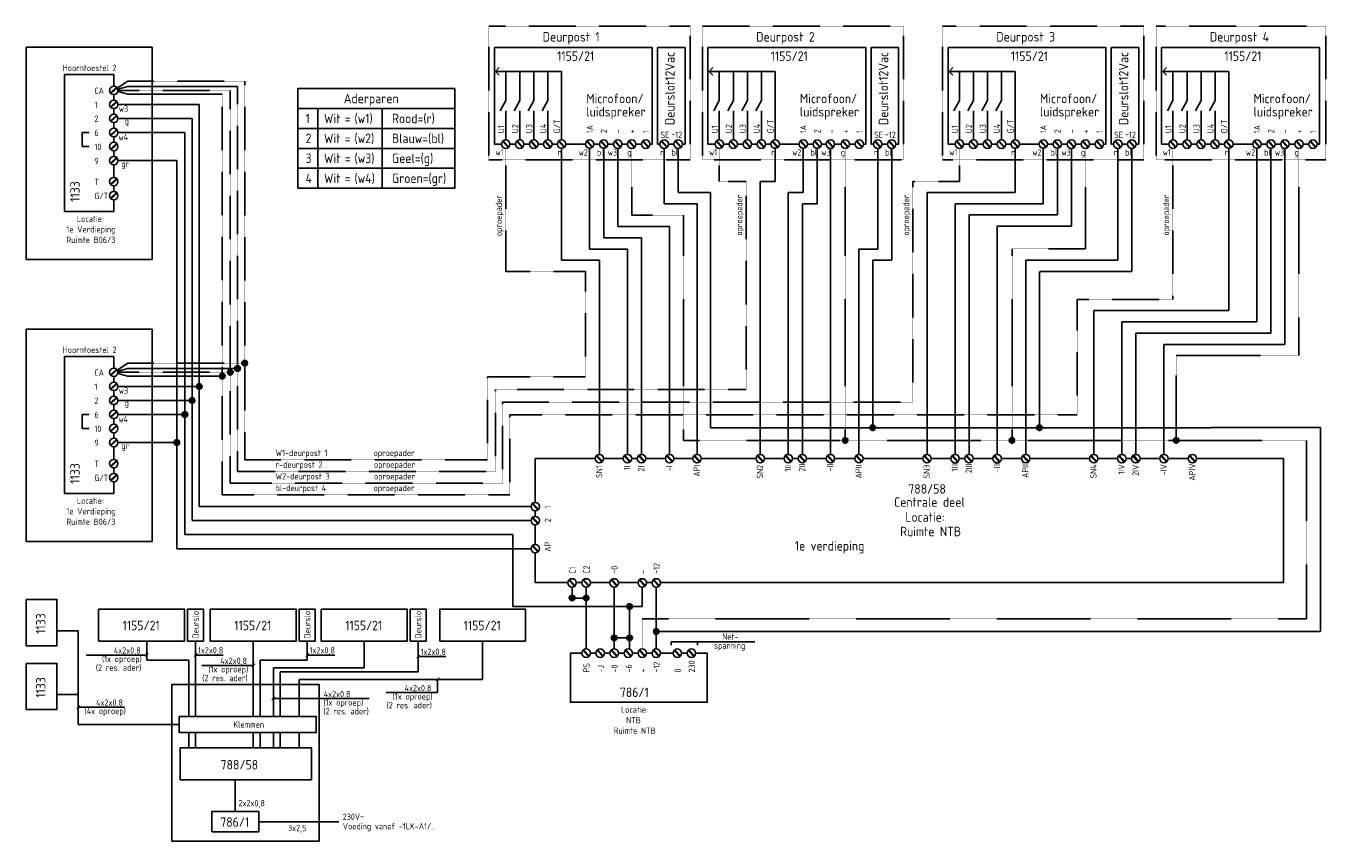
# Model space of a CAD drawing. Header units: millimetres. Extents: x -131870 to 63446, y -19823 to 125301.
# Tile 2 of 14: x -131870 to -94811, y 65543 to 88772. Entities that reach past the tile are written whole.
import ezdxf

# ---------------------------------------------------------------- set-up
doc = ezdxf.new("R2010")
doc.units = ezdxf.units.MM
doc.header["$LTSCALE"] = 0.5
for name, pattern in [('CENTER2', [28.575, 19.05, -3.175, 3.175, -3.175]), ('HIDDEN', [9.525, 6.35, -3.175]), ('HIDDENX2', [19.05, 12.7, -6.35])]:
    doc.linetypes.add(name, pattern=pattern)
doc.layers.add('tekst-018', color=1, linetype='Continuous')
doc.styles.get("Standard").update_dxf_attribs({"font": 'iso.shx'})

msp = doc.modelspace()

# ---------------------------------------------------------------- hatches: boundary and pattern name
at = {"linetype": 'Continuous'}
h = msp.add_hatch(color=256, dxfattribs=at)
edge = h.paths.add_edge_path()
edge.add_arc((-126047, 78901), 80, 0, 360)
h = msp.add_hatch(color=256, dxfattribs=at)
edge = h.paths.add_edge_path()
edge.add_arc((-125841, 79011), 80, 0, 360)
h = msp.add_hatch(color=256, dxfattribs=at)
edge = h.paths.add_edge_path()
edge.add_arc((-125635, 79161), 80, 0, 360)
h = msp.add_hatch(color=1, dxfattribs=at)
edge = h.paths.add_edge_path()
edge.add_arc((-126930, 78501), 80, 0, 360)
h = msp.add_hatch(color=256, dxfattribs=at)
edge = h.paths.add_edge_path()
edge.add_arc((-126275, 78791), 80, 0, 360)
h = msp.add_hatch(color=1, dxfattribs=at)
edge = h.paths.add_edge_path()
edge.add_arc((-127136, 78101), 80, 0, 360)
h = msp.add_hatch(color=1, dxfattribs=at)
edge = h.paths.add_edge_path()
edge.add_arc((-127341, 77701), 80, 0, 360)
at = {"linetype": 'CENTER2'}
h = msp.add_hatch(color=4, dxfattribs=at)
edge = h.paths.add_edge_path()
edge.add_arc((-107734, 77323), 80, 0, 360)
h = msp.add_hatch(color=4, dxfattribs=at)
edge = h.paths.add_edge_path()
edge.add_arc((-102981, 77323), 80, 0, 360)
at = {"linetype": 'Continuous'}
h = msp.add_hatch(color=1, dxfattribs=at)
edge = h.paths.add_edge_path()
edge.add_arc((-127570, 76901), 80, 0, 360)
at = {"linetype": 'HIDDENX2'}
h = msp.add_hatch(color=3, dxfattribs=at)
edge = h.paths.add_edge_path()
edge.add_arc((-108514, 76962), 80, 0, 360)
h = msp.add_hatch(color=3, dxfattribs=at)
edge = h.paths.add_edge_path()
edge.add_arc((-103761, 76962), 80, 0, 360)
h = msp.add_hatch(color=3, dxfattribs=at)
edge = h.paths.add_edge_path()
edge.add_arc((-99079, 76962), 80, 0, 360)
at = {"linetype": 'Continuous'}
h = msp.add_hatch(color=1, dxfattribs=at)
edge = h.paths.add_edge_path()
edge.add_arc((-116302, 72470), 80, 0, 360)
h = msp.add_hatch(color=1, dxfattribs=at)
edge = h.paths.add_edge_path()
edge.add_arc((-115902, 72469), 80, 0, 360)
h = msp.add_hatch(color=1, dxfattribs=at)
edge = h.paths.add_edge_path()
edge.add_arc((-114663, 72225), 80, 0, 360)
h = msp.add_hatch(color=4, dxfattribs=at)
edge = h.paths.add_edge_path()
edge.add_arc((-113902, 71515), 80, 0, 360)
h = msp.add_hatch(color=1, dxfattribs=at)
edge = h.paths.add_edge_path()
edge.add_arc((-115102, 71330), 80, 0, 360)
h = msp.add_hatch(color=1, dxfattribs=at)
edge = h.paths.add_edge_path()
edge.add_arc((-114663, 71330), 80, 0, 360)

# ---------------------------------------------------------------- linework, layer by layer
at = {"color": 2, "linetype": 'Continuous'}
for p, q in [((-131862, 88166), (-128276, 88166)), ((-131862, 88166), (-131862, 82119)), ((-128276, 88166), (-128276, 82119)), ((-124124, 86989), (-124124, 84148)), ((-124124, 86989), (-119648, 86989)), ((-119648, 86989), (-119648, 84148)), ((-124124, 86421), (-119648, 86421)), ((-123555, 86421), (-123555, 84148)), ((-121717, 86421), (-121717, 84148)), ((-130269, 85337), (-130269, 85737)), ((-130069, 85737), (-130269, 85737)), ((-124124, 85852), (-119648, 85852)), ((-130069, 85337), (-130269, 85337)), ((-124124, 85284), (-119648, 85284)), ((-124124, 84716), (-119648, 84716)), ((-124124, 84148), (-119648, 84148)), ((-131862, 82119), (-128276, 82119)), ((-131862, 80131), (-128276, 80131)), ((-131862, 80131), (-131862, 74083)), ((-128276, 80131), (-128276, 74083)), ((-130269, 77301), (-130269, 77701)), ((-130069, 77701), (-130269, 77701)), ((-130069, 77301), (-130269, 77301)), ((-131862, 74083), (-128276, 74083)), ((-113475, 71125), (-113475, 71223)), ((-113475, 71223), (-111091, 71223)), ((-112725, 71125), (-112725, 71223))]:
    msp.add_line(p, q, dxfattribs=at)
at = {"linetype": 'Continuous'}
for p, q in [((-118483, 87479), (-118377, 87591)), ((-116602, 87479), (-118483, 87479)), ((-118483, 87479), (-118377, 87367)), ((-118194, 86652), (-118194, 87479)), ((-117794, 86652), (-117794, 87479)), ((-117394, 86652), (-117394, 87479)), ((-116994, 86652), (-116994, 87479)), ((-116602, 85526), (-116602, 87479)), ((-112395, 87479), (-112289, 87591)), ((-110514, 87479), (-112395, 87479)), ((-112395, 87479), (-112289, 87367)), ((-112106, 86652), (-112106, 87479)), ((-111706, 86652), (-111706, 87479)), ((-111306, 86652), (-111306, 87479)), ((-110906, 86652), (-110906, 87479)), ((-110514, 85526), (-110514, 87479)), ((-105550, 87479), (-105444, 87591)), ((-103669, 87479), (-105550, 87479)), ((-105550, 87479), (-105444, 87367)), ((-105262, 86652), (-105262, 87479)), ((-104862, 86652), (-104862, 87479)), ((-104462, 86652), (-104462, 87479)), ((-104062, 86652), (-104062, 87479)), ((-103669, 85526), (-103669, 87479)), ((-99462, 87479), (-99356, 87591)), ((-97581, 87479), (-99462, 87479)), ((-99462, 87479), (-99356, 87367)), ((-99173, 86652), (-99173, 87479)), ((-98773, 86652), (-98773, 87479)), ((-98373, 86652), (-98373, 87479)), ((-97973, 86652), (-97973, 87479)), ((-97581, 85526), (-97581, 87479)), ((-129268, 87002), (-128969, 87196)), ((-129466, 86865), (-129288, 87025)), ((-129450, 86848), (-129273, 87008)), ((-129253, 86968), (-128970, 87047)), ((-129253, 86905), (-128970, 86827)), ((-128970, 87047), (-125841, 87047)), ((-128970, 86827), (-126275, 86827)), ((-129466, 86465), (-129288, 86625)), ((-129450, 86448), (-129273, 86608)), ((-118194, 86652), (-118354, 86353)), ((-118194, 85525), (-118194, 86353)), ((-117794, 86652), (-117954, 86353)), ((-117794, 85525), (-117794, 86353)), ((-117394, 86652), (-117554, 86353)), ((-117394, 85525), (-117394, 86353)), ((-116994, 86652), (-117154, 86353)), ((-116994, 85525), (-116994, 86353)), ((-112106, 86652), (-112266, 86353)), ((-112106, 85525), (-112106, 86353)), ((-111706, 86652), (-111866, 86353)), ((-111706, 85525), (-111706, 86353)), ((-111306, 86652), (-111466, 86353)), ((-111306, 85525), (-111306, 86353)), ((-110906, 86652), (-111066, 86353)), ((-110906, 85525), (-110906, 86353)), ((-105262, 86652), (-105421, 86353)), ((-105262, 85525), (-105262, 86353)), ((-104862, 86652), (-105021, 86353)), ((-104862, 85525), (-104862, 86353)), ((-104462, 86652), (-104621, 86353)), ((-104462, 85525), (-104462, 86353)), ((-104062, 86652), (-104221, 86353)), ((-104062, 85525), (-104062, 86353)), ((-99173, 86652), (-99333, 86353)), ((-99173, 85525), (-99173, 86353)), ((-98773, 86652), (-98933, 86353)), ((-98773, 85525), (-98773, 86353)), ((-98373, 86652), (-98533, 86353)), ((-98373, 85525), (-98373, 86353)), ((-97973, 86652), (-98133, 86353)), ((-97973, 85525), (-97973, 86353)), ((-129466, 86065), (-129288, 86225)), ((-129450, 86048), (-129273, 86208)), ((-129466, 85665), (-129288, 85825)), ((-129450, 85648), (-129273, 85808)), ((-129466, 85265), (-129288, 85425)), ((-129450, 85248), (-129273, 85408)), ((-118123, 85309), (-118283, 85486)), ((-118106, 85325), (-118266, 85502)), ((-117723, 85309), (-117883, 85486)), ((-117706, 85325), (-117866, 85502)), ((-117323, 85309), (-117483, 85486)), ((-117306, 85325), (-117466, 85502)), ((-116923, 85309), (-117083, 85486)), ((-116906, 85325), (-117066, 85502)), ((-116531, 85310), (-116691, 85487)), ((-116513, 85326), (-116674, 85503)), ((-115731, 85310), (-115891, 85487)), ((-115713, 85326), (-115874, 85503)), ((-115331, 85310), (-115491, 85487)), ((-115313, 85326), (-115474, 85503)), ((-114931, 85309), (-115091, 85486)), ((-114913, 85325), (-115074, 85502)), ((-114531, 85309), (-114691, 85486)), ((-114513, 85325), (-114674, 85502)), ((-114131, 85309), (-114291, 85486)), ((-114113, 85325), (-114274, 85502)), ((-113606, 85309), (-113767, 85486)), ((-113589, 85325), (-113749, 85502)), ((-113206, 85309), (-113367, 85486)), ((-113189, 85325), (-113349, 85502)), ((-112035, 85309), (-112195, 85486)), ((-112018, 85325), (-112178, 85502)), ((-111635, 85309), (-111795, 85486)), ((-111618, 85325), (-111778, 85502)), ((-111235, 85309), (-111395, 85486)), ((-111218, 85325), (-111378, 85502)), ((-110835, 85309), (-110995, 85486)), ((-110818, 85325), (-110978, 85502)), ((-110443, 85310), (-110603, 85487)), ((-110425, 85326), (-110586, 85503)), ((-109643, 85310), (-109803, 85487)), ((-109625, 85326), (-109786, 85503)), ((-109243, 85310), (-109403, 85487)), ((-109225, 85326), (-109386, 85503)), ((-108867, 85309), (-109027, 85486)), ((-108850, 85325), (-109010, 85502)), ((-108443, 85309), (-108603, 85486)), ((-108425, 85325), (-108586, 85502)), ((-108043, 85309), (-108203, 85486)), ((-108025, 85325), (-108186, 85502)), ((-107518, 85309), (-107679, 85486)), ((-107501, 85325), (-107661, 85502)), ((-107118, 85309), (-107279, 85486)), ((-107101, 85325), (-107261, 85502)), ((-105190, 85309), (-105350, 85486)), ((-105173, 85325), (-105333, 85502)), ((-104790, 85309), (-104950, 85486)), ((-104773, 85325), (-104933, 85502)), ((-104390, 85309), (-104550, 85486)), ((-104373, 85325), (-104533, 85502)), ((-103990, 85309), (-104150, 85486)), ((-103973, 85325), (-104133, 85502)), ((-103598, 85310), (-103758, 85487)), ((-103580, 85326), (-103741, 85503)), ((-102798, 85310), (-102958, 85487)), ((-102780, 85326), (-102941, 85503)), ((-102398, 85310), (-102558, 85487)), ((-102380, 85326), (-102541, 85503)), ((-101998, 85309), (-102158, 85486)), ((-101980, 85325), (-102141, 85502)), ((-101598, 85309), (-101758, 85486)), ((-101580, 85325), (-101741, 85502)), ((-101198, 85309), (-101358, 85486)), ((-101180, 85325), (-101341, 85502)), ((-100673, 85309), (-100834, 85486)), ((-100656, 85325), (-100816, 85502)), ((-100273, 85309), (-100434, 85486)), ((-100256, 85325), (-100416, 85502)), ((-99102, 85309), (-99262, 85486)), ((-99085, 85325), (-99245, 85502)), ((-98702, 85309), (-98862, 85486)), ((-98685, 85325), (-98845, 85502)), ((-98302, 85309), (-98462, 85486)), ((-98285, 85325), (-98445, 85502)), ((-97902, 85309), (-98062, 85486)), ((-97885, 85325), (-98045, 85502)), ((-97510, 85310), (-97670, 85487)), ((-97492, 85326), (-97653, 85503)), ((-96710, 85310), (-96870, 85487)), ((-96692, 85326), (-96853, 85503)), ((-96310, 85310), (-96470, 85487)), ((-96292, 85326), (-96453, 85503)), ((-95910, 85309), (-96070, 85486)), ((-95892, 85325), (-96053, 85502)), ((-95510, 85309), (-95670, 85486)), ((-95492, 85325), (-95653, 85502)), ((-95110, 85309), (-95270, 85486)), ((-95092, 85325), (-95253, 85502)), ((-129466, 84865), (-129288, 85025)), ((-129450, 84848), (-129273, 85008)), ((-129466, 84265), (-129288, 84425)), ((-129450, 84248), (-129273, 84408)), ((-129466, 83865), (-129288, 84025)), ((-129450, 83848), (-129273, 84008)), ((-129466, 78830), (-129288, 78990)), ((-129450, 78812), (-129273, 78973)), ((-129268, 78967), (-128969, 79161)), ((-129253, 78933), (-128970, 79011)), ((-128970, 79011), (-125841, 79011)), ((-129466, 78430), (-129288, 78590)), ((-129450, 78412), (-129273, 78573)), ((-129253, 78869), (-128970, 78791)), ((-129249, 78901), (-129249, 78901)), ((-128970, 78791), (-126275, 78791)), ((-129466, 78030), (-129288, 78190)), ((-129450, 78012), (-129273, 78173)), ((-129466, 77630), (-129288, 77790)), ((-129450, 77612), (-129273, 77773)), ((-129466, 77230), (-129288, 77390)), ((-129450, 77212), (-129273, 77373)), ((-129466, 76830), (-129288, 76990)), ((-129450, 76812), (-129273, 76973)), ((-129466, 76230), (-129288, 76390)), ((-129450, 76212), (-129273, 76373)), ((-115452, 76344), (-115612, 76521)), ((-115435, 76360), (-115595, 76537)), ((-114652, 76344), (-114812, 76521)), ((-114635, 76360), (-114795, 76537)), ((-114252, 76344), (-114412, 76521)), ((-114235, 76360), (-114395, 76537)), ((-113452, 76344), (-113612, 76521)), ((-113435, 76360), (-113595, 76537)), ((-112669, 76344), (-112829, 76521)), ((-112651, 76360), (-112811, 76537)), ((-110867, 76344), (-111027, 76521)), ((-110850, 76360), (-111010, 76537)), ((-110067, 76344), (-110227, 76521)), ((-110050, 76360), (-110210, 76537)), ((-109667, 76344), (-109827, 76521)), ((-109650, 76360), (-109810, 76537)), ((-108867, 76344), (-109027, 76521)), ((-108850, 76360), (-109010, 76537)), ((-108053, 76344), (-108213, 76521)), ((-108035, 76360), (-108196, 76537)), ((-106114, 76344), (-106274, 76521)), ((-106096, 76360), (-106257, 76537)), ((-105314, 76344), (-105474, 76521)), ((-105296, 76360), (-105457, 76537)), ((-104914, 76344), (-105074, 76521)), ((-104896, 76360), (-105057, 76537)), ((-104114, 76344), (-104274, 76521)), ((-104096, 76360), (-104257, 76537)), ((-103300, 76344), (-103460, 76521)), ((-103282, 76360), (-103442, 76537)), ((-101361, 76344), (-101521, 76521)), ((-101343, 76360), (-101503, 76537)), ((-100561, 76344), (-100721, 76521)), ((-100543, 76360), (-100703, 76537)), ((-100161, 76344), (-100321, 76521)), ((-100143, 76360), (-100303, 76537)), ((-99361, 76344), (-99521, 76521)), ((-99343, 76360), (-99503, 76537)), ((-98547, 76344), (-98707, 76521)), ((-98529, 76360), (-98689, 76537)), ((-129466, 75830), (-129288, 75990)), ((-129450, 75812), (-129273, 75973)), ((-117282, 74978), (-117442, 75155)), ((-117264, 74994), (-117425, 75171)), ((-117282, 74578), (-117442, 74755)), ((-117264, 74594), (-117425, 74771)), ((-117282, 73778), (-117442, 73955)), ((-117264, 73794), (-117425, 73971)), ((-116231, 72804), (-116391, 72981)), ((-116213, 72820), (-116373, 72997)), ((-115831, 72804), (-115991, 72981)), ((-115813, 72820), (-115973, 72997)), ((-115031, 72804), (-115191, 72981)), ((-115013, 72820), (-115173, 72997)), ((-114231, 72804), (-114391, 72981)), ((-114213, 72820), (-114373, 72997)), ((-113831, 72804), (-113991, 72981)), ((-113813, 72820), (-113973, 72997)), ((-115831, 70800), (-115991, 70977)), ((-115813, 70816), (-115973, 70993)), ((-115431, 70800), (-115591, 70977)), ((-115413, 70816), (-115573, 70993)), ((-115031, 70800), (-115191, 70977)), ((-115013, 70816), (-115173, 70993)), ((-114631, 70800), (-114791, 70977)), ((-114613, 70816), (-114773, 70993)), ((-114231, 70800), (-114391, 70977)), ((-114213, 70816), (-114373, 70993)), ((-113831, 70800), (-113991, 70977)), ((-113813, 70816), (-113973, 70993)), ((-113231, 70800), (-113391, 70977)), ((-113213, 70816), (-113373, 70993)), ((-112831, 70800), (-112991, 70977)), ((-112813, 70816), (-112973, 70993)), ((-127713, 70000), (-127713, 65543)), ((-123513, 70000), (-127713, 70000)), ((-123513, 65543), (-123513, 70000)), ((-127713, 65543), (-123513, 65543))]:
    msp.add_line(p, q, dxfattribs=at)
at = {"linetype": 'HIDDEN'}
for p, q in [((-128969, 87196), (-125635, 87196)), ((-125635, 76405), (-125635, 87196)), ((-129249, 86937), (-126047, 86937)), ((-126275, 78791), (-126275, 86827)), ((-126047, 75740), (-126047, 86937)), ((-125841, 76073), (-125841, 87047)), ((-118194, 85285), (-118194, 81773)), ((-112106, 85285), (-112106, 84343)), ((-105262, 85285), (-105262, 84343)), ((-99173, 85285), (-99173, 80978)), ((-111339, 84343), (-112106, 84343)), ((-111339, 78407), (-111339, 84343)), ((-105262, 84343), (-106585, 84343)), ((-106585, 78046), (-106585, 84343)), ((-115923, 81773), (-118194, 81773)), ((-115923, 78768), (-115923, 81773)), ((-99173, 80978), (-101903, 80978)), ((-101903, 77685), (-101903, 80978)), ((-128969, 79161), (-125635, 79161)), ((-129249, 78901), (-126047, 78901)), ((-126275, 75407), (-126275, 78791)), ((-115923, 78768), (-118716, 78768)), ((-118716, 78768), (-118716, 76405)), ((-111339, 78407), (-118487, 78407)), ((-118487, 78407), (-118487, 76073)), ((-106585, 78046), (-118282, 78046)), ((-118282, 78046), (-118282, 75740)), ((-101903, 77685), (-118076, 77685)), ((-118076, 77685), (-118076, 75407)), ((-118716, 76405), (-125635, 76405)), ((-118487, 76073), (-125841, 76073)), ((-118282, 75740), (-126047, 75740)), ((-118076, 75407), (-126275, 75407))]:
    msp.add_line(p, q, dxfattribs=at)
at = {"color": 1, "linetype": 'Continuous'}
for p, q in [((-129249, 86537), (-126930, 86537)), ((-126930, 75075), (-126930, 86537)), ((-129249, 86137), (-127136, 86137)), ((-127136, 74675), (-127136, 86137)), ((-129249, 85737), (-127341, 85737)), ((-127341, 74275), (-127341, 85737)), ((-116602, 85286), (-116602, 82095)), ((-115802, 85286), (-115802, 82416)), ((-115402, 85286), (-115402, 82738)), ((-115002, 85285), (-115002, 83060)), ((-113678, 85285), (-113678, 83704)), ((-110514, 85286), (-110514, 84342)), ((-109714, 85286), (-109714, 84024)), ((-109314, 85286), (-109314, 83702)), ((-108939, 85285), (-108939, 83381)), ((-107590, 85285), (-107590, 82415)), ((-103669, 85286), (-103669, 84025)), ((-102869, 85286), (-102869, 83707)), ((-102469, 85286), (-102469, 83386)), ((-102069, 85285), (-102069, 83064)), ((-100745, 85285), (-100745, 82098)), ((-97581, 85286), (-97581, 80660)), ((-96781, 85286), (-96781, 80342)), ((-96381, 85286), (-96381, 80020)), ((-95981, 85285), (-95981, 79698)), ((-129249, 84937), (-127570, 84937)), ((-127570, 73875), (-127570, 84937)), ((-110939, 76561), (-110939, 84342)), ((-110514, 84342), (-110939, 84342)), ((-110139, 76561), (-110139, 84024)), ((-109714, 84024), (-110139, 84024)), ((-103669, 84025), (-106185, 84025)), ((-106185, 76561), (-106185, 84025)), ((-112740, 83704), (-113678, 83704)), ((-112740, 76561), (-112740, 83704)), ((-109314, 83702), (-109739, 83702)), ((-109739, 76561), (-109739, 83702)), ((-102869, 83707), (-105385, 83707)), ((-105385, 76561), (-105385, 83707)), ((-102469, 83386), (-104985, 83386)), ((-104985, 76561), (-104985, 83386)), ((-113523, 83060), (-115002, 83060)), ((-113523, 76561), (-113523, 83060)), ((-108939, 76561), (-108939, 83381)), ((-102069, 83064), (-104185, 83064)), ((-104185, 76561), (-104185, 83064)), ((-114323, 82738), (-115402, 82738)), ((-114323, 76561), (-114323, 82738)), ((-114723, 82416), (-115802, 82416)), ((-114723, 76561), (-114723, 82416)), ((-107590, 82415), (-108124, 82415)), ((-108124, 76561), (-108124, 82415)), ((-115523, 82095), (-116602, 82095)), ((-115523, 76561), (-115523, 82095)), ((-100745, 82098), (-103371, 82098)), ((-103371, 76561), (-103371, 82098)), ((-101432, 76561), (-101432, 80660)), ((-97581, 80660), (-101432, 80660)), ((-100632, 76561), (-100632, 80342)), ((-96781, 80342), (-100632, 80342)), ((-100232, 76561), (-100232, 80020)), ((-96381, 80020), (-100232, 80020)), ((-99432, 76561), (-99432, 79698)), ((-95981, 79698), (-99432, 79698)), ((-129249, 78501), (-126930, 78501)), ((-129249, 78101), (-127136, 78101)), ((-129249, 77701), (-127341, 77701)), ((-129249, 76901), (-127570, 76901)), ((-117473, 75075), (-126930, 75075)), ((-117473, 74675), (-127136, 74675)), ((-117994, 74275), (-127341, 74275)), ((-117994, 72225), (-117994, 74275)), ((-117473, 73875), (-127570, 73875)), ((-116302, 72550), (-116302, 72780)), ((-115902, 72780), (-115902, 71016)), ((-115102, 72780), (-115102, 71016)), ((-114302, 72225), (-114302, 72780)), ((-115982, 72469), (-116341, 72469)), ((-114302, 72225), (-117994, 72225)), ((-114663, 72225), (-114663, 71005)), ((-130383, 71537), (-130991, 71537)), ((-130383, 68864), (-130383, 71537)), ((-128425, 70694), (-128425, 71235)), ((-127037, 71240), (-127037, 69095)), ((-125392, 70699), (-125392, 71240)), ((-123854, 71240), (-123854, 70694)), ((-122229, 70482), (-122229, 71240)), ((-120691, 71240), (-120691, 70361)), ((-118852, 70149), (-118852, 71240)), ((-114743, 71330), (-115102, 71330)), ((-128425, 70844), (-130156, 70844)), ((-128466, 70803), (-128384, 70886)), ((-127078, 70803), (-126995, 70886)), ((-126249, 70844), (-127037, 70844)), ((-123895, 70803), (-123812, 70886)), ((-123066, 70844), (-123854, 70844)), ((-120732, 70759), (-120649, 70842)), ((-119903, 70801), (-120691, 70801)), ((-128425, 70694), (-127230, 70694)), ((-127230, 70694), (-127230, 69095)), ((-125392, 70548), (-126857, 70548)), ((-125433, 70507), (-125350, 70590)), ((-125392, 70694), (-125392, 69095)), ((-125198, 70694), (-123854, 70694)), ((-125198, 70694), (-125198, 69095)), ((-124816, 70482), (-122229, 70482)), ((-124816, 70482), (-124816, 69095)), ((-124623, 70361), (-120691, 70361)), ((-124623, 70361), (-124623, 69095)), ((-124081, 70149), (-118852, 70149)), ((-124081, 70149), (-124081, 69095)), ((-120178, 70108), (-120096, 70191)), ((-120137, 69775), (-120137, 70149)), ((-130383, 69716), (-130991, 69716)), ((-120137, 69775), (-121602, 69775)), ((-130424, 69318), (-130342, 69401)), ((-129065, 69360), (-130383, 69360)), ((-124858, 69563), (-124775, 69645)), ((-122087, 69604), (-124816, 69604)), ((-127502, 68864), (-130383, 68864)), ((-127230, 68635), (-127230, 68200)), ((-127037, 68635), (-127037, 68200)), ((-125392, 68635), (-125392, 68200)), ((-125198, 68635), (-125198, 68200)), ((-124816, 68635), (-124816, 68200)), ((-124623, 68635), (-124623, 68200)), ((-124081, 68635), (-124081, 68200)), ((-125903, 66380), (-125903, 67290)), ((-125233, 66090), (-122953, 66090))]:
    msp.add_line(p, q, dxfattribs=at)
at = {"color": 3, "linetype": 'Continuous'}
for p, q in [((-117274, 85405), (-117114, 85405)), ((-111186, 85405), (-111026, 85405)), ((-104342, 85405), (-104182, 85405)), ((-98253, 85405), (-98093, 85405))]:
    msp.add_line(p, q, dxfattribs=at)
at = {"color": 3, "linetype": 'HIDDENX2'}
for p, q in [((-114602, 85285), (-114602, 83382)), ((-108514, 85285), (-108514, 82737)), ((-101669, 85285), (-101669, 82420)), ((-95581, 85285), (-95581, 79377)), ((-113123, 83382), (-114602, 83382)), ((-113123, 76962), (-113123, 83382)), ((-108514, 76962), (-108514, 82737)), ((-101669, 82420), (-103761, 82420)), ((-103761, 76962), (-103761, 82420)), ((-99079, 76939), (-99079, 79377)), ((-95581, 79377), (-99079, 79377)), ((-113123, 76962), (-95370, 76962)), ((-95370, 71876), (-95370, 76962)), ((-114302, 71016), (-114302, 71876)), ((-114302, 71876), (-95370, 71876))]:
    msp.add_line(p, q, dxfattribs=at)
at = {"color": 4, "linetype": 'CENTER2'}
for p, q in [((-113278, 85285), (-113278, 84025)), ((-107190, 85285), (-107190, 82094)), ((-100345, 85285), (-100345, 81777)), ((-112356, 84025), (-113278, 84025)), ((-112356, 77323), (-112356, 84025)), ((-107190, 82094), (-107734, 82094)), ((-107734, 82094), (-107734, 77323)), ((-100345, 81777), (-102981, 81777)), ((-102981, 81777), (-102981, 77323)), ((-94970, 77324), (-112356, 77323)), ((-94970, 71515), (-94970, 77324)), ((-113902, 71016), (-113902, 72780)), ((-113902, 71515), (-94970, 71515))]:
    msp.add_line(p, q, dxfattribs=at)
at = {"linetype": 'HIDDEN'}
for points in [[(-118677, 84958), (-112940, 84958), (-112940, 88772), (-118677, 88772)], [(-112589, 84958), (-106851, 84958), (-106851, 88772), (-112589, 88772)], [(-105744, 84958), (-100007, 84958), (-100007, 88772), (-105744, 88772)], [(-99656, 84958), (-94811, 84958), (-94811, 88772), (-99656, 88772)]]:
    msp.add_lwpolyline(points, close=True, dxfattribs=at)
at = {"color": 3, "linetype": 'Continuous'}
for points in [[(-114082, 85405), (-114019, 85405), (-114019, 88157), (-118517, 88157), (-118517, 85405), (-118314, 85405)], [(-113158, 85405), (-113082, 85405), (-113082, 88157), (-113867, 88157), (-113867, 85405), (-113798, 85405)], [(-107994, 85405), (-107931, 85405), (-107931, 88157), (-112429, 88157), (-112429, 85405), (-112226, 85405)], [(-107070, 85405), (-106994, 85405), (-106994, 88157), (-107779, 88157), (-107779, 85405), (-107710, 85405)], [(-101149, 85405), (-101086, 85405), (-101086, 88157), (-105584, 88157), (-105584, 85405), (-105382, 85405)], [(-100225, 85405), (-100149, 85405), (-100149, 88157), (-100934, 88157), (-100934, 85405), (-100865, 85405)], [(-95061, 85405), (-94998, 85405), (-94998, 88157), (-99496, 88157), (-99496, 85405), (-99293, 85405)], [(-129369, 83817), (-129369, 83487), (-130769, 83487), (-130769, 87387), (-129369, 87387), (-129369, 87057)], [(-129369, 86817), (-129369, 86657)], [(-129369, 86417), (-129369, 86257)], [(-129369, 86017), (-129369, 85857)], [(-129369, 85617), (-129369, 85457)], [(-118074, 85405), (-117914, 85405)], [(-117674, 85405), (-117514, 85405)], [(-116874, 85405), (-116722, 85405)], [(-116482, 85405), (-115922, 85405)], [(-115682, 85405), (-115522, 85405)], [(-115282, 85405), (-115122, 85405)], [(-114882, 85405), (-114722, 85405)], [(-114482, 85405), (-114322, 85405)], [(-113558, 85405), (-113398, 85405)], [(-111986, 85405), (-111826, 85405)], [(-111586, 85405), (-111426, 85405)], [(-110786, 85405), (-110634, 85405)], [(-110394, 85405), (-109834, 85405)], [(-109594, 85405), (-109434, 85405)], [(-109194, 85405), (-109059, 85405)], [(-108819, 85405), (-108634, 85405)], [(-108394, 85405), (-108234, 85405)], [(-107470, 85405), (-107310, 85405)], [(-105142, 85405), (-104982, 85405)], [(-104742, 85405), (-104582, 85405)], [(-103942, 85405), (-103789, 85405)], [(-103549, 85405), (-102989, 85405)], [(-102749, 85405), (-102589, 85405)], [(-102349, 85405), (-102189, 85405)], [(-101949, 85405), (-101789, 85405)], [(-101549, 85405), (-101389, 85405)], [(-100625, 85405), (-100465, 85405)], [(-99053, 85405), (-98893, 85405)], [(-98653, 85405), (-98493, 85405)], [(-97853, 85405), (-97701, 85405)], [(-97461, 85405), (-96901, 85405)], [(-96661, 85405), (-96501, 85405)], [(-96261, 85405), (-96101, 85405)], [(-95861, 85405), (-95701, 85405)], [(-95461, 85405), (-95301, 85405)], [(-129369, 85217), (-129369, 85057)], [(-129369, 84817), (-129369, 84457)], [(-129369, 84217), (-129369, 84057)], [(-129369, 75781), (-129369, 75451), (-130769, 75451), (-130769, 79351), (-129369, 79351), (-129369, 79021)], [(-129369, 78781), (-129369, 78621)], [(-129369, 78381), (-129369, 78221)], [(-129369, 77981), (-129369, 77821)], [(-129369, 77581), (-129369, 77421)], [(-129369, 77181), (-129369, 77021)], [(-129369, 76781), (-129369, 76421)], [(-115643, 76441), (-117353, 76441), (-117353, 75195)], [(-114843, 76441), (-115403, 76441)], [(-114443, 76441), (-114603, 76441)], [(-113643, 76441), (-114203, 76441)], [(-113782, 72908), (-96027, 72908), (-96027, 76441), (-98498, 76441)], [(-112860, 76441), (-113403, 76441)], [(-111059, 76441), (-112620, 76441)], [(-110259, 76441), (-110819, 76441)], [(-109859, 76441), (-110019, 76441)], [(-109059, 76441), (-109619, 76441)], [(-108244, 76441), (-108819, 76441)], [(-106305, 76441), (-108004, 76441)], [(-105505, 76441), (-106065, 76441)], [(-105505, 76441), (-106065, 76441)], [(-105105, 76441), (-105265, 76441)], [(-105105, 76441), (-105265, 76441)], [(-104305, 76441), (-104865, 76441)], [(-104305, 76441), (-104865, 76441)], [(-103491, 76441), (-104065, 76441)], [(-103491, 76441), (-104065, 76441)], [(-101552, 76441), (-103251, 76441)], [(-100752, 76441), (-101312, 76441)], [(-100752, 76441), (-101312, 76441)], [(-100752, 76441), (-101312, 76441)], [(-100352, 76441), (-100512, 76441)], [(-100352, 76441), (-100512, 76441)], [(-100352, 76441), (-100512, 76441)], [(-99552, 76441), (-100112, 76441)], [(-99552, 76441), (-100112, 76441)], [(-99552, 76441), (-100112, 76441)], [(-98738, 76441), (-99312, 76441)], [(-98738, 76441), (-99312, 76441)], [(-98738, 76441), (-99312, 76441)], [(-129369, 76181), (-129369, 76021)], [(-117353, 74955), (-117353, 74795)], [(-117353, 74555), (-117353, 73995)], [(-117353, 73755), (-117353, 72908), (-116422, 72908)], [(-116182, 72908), (-116022, 72908)], [(-115782, 72908), (-115222, 72908)], [(-114982, 72908), (-114422, 72908)], [(-114182, 72908), (-114022, 72908)], [(-112782, 70896), (-112452, 70896), (-112452, 69496), (-116352, 69496), (-116352, 70896), (-116022, 70896)], [(-115782, 70896), (-115622, 70896)], [(-115382, 70896), (-115222, 70896)], [(-114982, 70896), (-114822, 70896)], [(-114582, 70896), (-114422, 70896)], [(-114182, 70896), (-114022, 70896)], [(-113782, 70896), (-113422, 70896)], [(-113182, 70896), (-113022, 70896)]]:
    msp.add_lwpolyline(points, dxfattribs=at)
for points in [[(-131870, 72427), (-130991, 72427), (-130991, 71108), (-131870, 71108)], [(-129800, 71240), (-127350, 71240), (-127350, 72150), (-129800, 72150)], [(-127267, 71240), (-126807, 71240), (-126807, 72150), (-127267, 72150)], [(-126617, 71240), (-124167, 71240), (-124167, 72150), (-126617, 72150)], [(-124084, 71240), (-123624, 71240), (-123624, 72150), (-124084, 72150)], [(-123454, 71240), (-121004, 71240), (-121004, 72150), (-123454, 72150)], [(-120921, 71240), (-120461, 71240), (-120461, 72150), (-120921, 72150)], [(-120077, 71240), (-117627, 71240), (-117627, 72150), (-120077, 72150)], [(-131870, 70606), (-130991, 70606), (-130991, 69287), (-131870, 69287)], [(-127502, 69095), (-127502, 68635), (-123595, 68635), (-123595, 69095)], [(-127475, 67290), (-123736, 67290), (-123736, 68200), (-127475, 68200)], [(-126573, 65800), (-125233, 65800), (-125233, 66380), (-126573, 66380)]]:
    msp.add_lwpolyline(points, close=True, dxfattribs=at)
at = {"color": 2, "linetype": 'Continuous'}
for centre in [(-129369, 86937), (-129369, 86537), (-129369, 86137), (-129369, 85737), (-129369, 85337), (-118194, 85405), (-117794, 85405), (-117394, 85405), (-116994, 85405), (-116602, 85406), (-115802, 85406), (-115402, 85406), (-115002, 85405), (-114602, 85405), (-114202, 85405), (-113678, 85405), (-113278, 85405), (-112106, 85405), (-111706, 85405), (-111306, 85405), (-110906, 85405), (-110514, 85406), (-109714, 85406), (-109314, 85406), (-108939, 85405), (-108514, 85405), (-108114, 85405), (-107590, 85405), (-107190, 85405), (-105262, 85405), (-104862, 85405), (-104462, 85405), (-104062, 85405), (-103669, 85406), (-102869, 85406), (-102469, 85406), (-102069, 85405), (-101669, 85405), (-101269, 85405), (-100745, 85405), (-100345, 85405), (-99173, 85405), (-98773, 85405), (-98373, 85405), (-97973, 85405), (-97581, 85406), (-96781, 85406), (-96381, 85406), (-95981, 85405), (-95581, 85405), (-95181, 85405), (-129369, 84937), (-129369, 84337), (-129369, 83937), (-129369, 78901), (-129369, 78501), (-129369, 78101), (-129369, 77701), (-129369, 77301), (-129369, 76901), (-129369, 76301), (-115523, 76441), (-114723, 76441), (-114323, 76441), (-113523, 76441), (-112740, 76441), (-110939, 76441), (-110139, 76441), (-109739, 76441), (-108939, 76441), (-108124, 76441), (-106185, 76441), (-105385, 76441), (-104985, 76441), (-104185, 76441), (-103371, 76441), (-101432, 76441), (-100632, 76441), (-100232, 76441), (-99432, 76441), (-98618, 76441), (-129369, 75901), (-117353, 75075), (-117353, 74675), (-117353, 73875), (-117353, 73875), (-116302, 72900), (-115902, 72900), (-115102, 72900), (-114302, 72900), (-113902, 72900), (-115902, 70896), (-115502, 70896), (-115102, 70896), (-114702, 70896), (-114302, 70896), (-113902, 70896), (-113302, 70896), (-112902, 70896)]:
    msp.add_circle(centre, 120, dxfattribs=at)
at = {"linetype": 'Continuous'}
for centre in [(-126047, 78901), (-125841, 79011), (-125635, 79161), (-126275, 78791)]:
    msp.add_circle(centre, 80, dxfattribs=at)
at = {"color": 1, "linetype": 'Continuous'}
for centre in [(-126930, 78501), (-127136, 78101), (-127341, 77701), (-127570, 76901), (-116302, 72470), (-115902, 72469), (-114663, 72225), (-115102, 71330), (-114663, 71330)]:
    msp.add_circle(centre, 80, dxfattribs=at)
at = {"color": 4, "linetype": 'CENTER2'}
for centre in [(-107734, 77323), (-102981, 77323)]:
    msp.add_circle(centre, 80, dxfattribs=at)
at = {"color": 3, "linetype": 'HIDDENX2'}
for centre in [(-108514, 76962), (-103761, 76962), (-99079, 76962)]:
    msp.add_circle(centre, 80, dxfattribs=at)
at = {"color": 4, "linetype": 'Continuous'}
msp.add_circle((-113902, 71515), 80, dxfattribs=at)

# ---------------------------------------------------------------- texts
at = {"layer": 'tekst-018'}
for s, height, p in [('Deurpost 1', 270, (-117142, 88328)), ('Deurpost 2', 270, (-111054, 88328)), ('Deurpost 3', 270, (-104209, 88328)), ('Deurpost 4', 270, (-98121, 88328)), ('1155/21', 270, (-116729, 87779)), ('1155/21', 270, (-110641, 87779)), ('1155/21', 270, (-103796, 87779)), ('1155/21', 270, (-97708, 87779)), ('Hoorntoestel 2', 180, (-130824, 87487)), ('CA', 180, (-129919, 86837)), ('Aderparen', 270, (-122812, 86570)), ('Microfoon/', 270, (-115897, 86570)), ('Microfoon/', 270, (-109809, 86570)), ('Microfoon/', 270, (-102964, 86570)), ('Microfoon/', 270, (-96876, 86570)), ('1', 180, (-129919, 86437)), ('w3', 180, (-129225, 86327)), ('luidspreker', 270, (-115897, 86193)), ('luidspreker', 270, (-109809, 86193)), ('luidspreker', 270, (-102964, 86193)), ('luidspreker', 270, (-96876, 86193)), ('2', 180, (-129919, 86037)), ('g', 180, (-129058, 85973)), ('1', 270, (-123900, 86001)), ('Wit', 270, (-123377, 86001)), ('=', 270, (-122783, 86001)), ('(w1)', 270, (-122506, 86001)), ('Rood=(r)', 270, (-121438, 86001)), ('6', 180, (-129919, 85637)), ('w4', 180, (-129235, 85512)), ('2', 270, (-123900, 85433)), ('Wit', 270, (-123377, 85433)), ('=', 270, (-122783, 85433)), ('(w2)', 270, (-122506, 85433)), ('Blauw=(bl)', 270, (-121438, 85433)), ('SE', 180, (-113782, 85580)), ('~12', 180, (-113473, 85581)), ('SE', 180, (-107694, 85580)), ('~12', 180, (-107385, 85581)), ('SE', 180, (-100849, 85580)), ('~12', 180, (-100540, 85581)), ('10', 180, (-129919, 85237)), ('w1', 180, (-118487, 85084)), ('w2', 180, (-116117, 85080)), ('bl', 180, (-115595, 85080)), ('w3', 180, (-115288, 85080)), ('bl', 180, (-113470, 85079)), ('w1', 180, (-112399, 85084)), ('w2', 180, (-110029, 85080)), ('bl', 180, (-109507, 85080)), ('w3', 180, (-109200, 85080)), ('bl', 180, (-107382, 85079)), ('w1', 180, (-105554, 85084)), ('w2', 180, (-103184, 85080)), ('bl', 180, (-102662, 85080)), ('w3', 180, (-102355, 85080)), ('bl', 180, (-100537, 85079)), ('w1', 180, (-99466, 85084)), ('w2', 180, (-97096, 85080)), ('bl', 180, (-96574, 85080)), ('w3', 180, (-96267, 85080)), ('9', 180, (-129919, 84837)), ('gr', 180, (-129153, 84752)), ('3', 270, (-123900, 84865)), ('Wit', 270, (-123377, 84865)), ('=', 270, (-122783, 84865)), ('(w3)', 270, (-122506, 84865)), ('Geel=(g)', 270, (-121438, 84865)), ('r', 180, (-116718, 85083)), ('g', 180, (-114731, 85080)), ('r', 180, (-113794, 85082)), ('r', 180, (-110630, 85083)), ('g', 180, (-108643, 85080)), ('r', 180, (-107706, 85082)), ('r', 180, (-103785, 85083)), ('g', 180, (-101799, 85080)), ('r', 180, (-100861, 85082)), ('r', 180, (-97697, 85083)), ('g', 180, (-95710, 85080)), ('4', 270, (-123900, 84297)), ('Wit', 270, (-123377, 84297)), ('(w4)', 270, (-122506, 84297)), ('Groen=(gr)', 270, (-121438, 84297)), ('T', 180, (-129919, 84237)), ('=', 270, (-122783, 84297)), ('G/T', 180, (-129919, 83837)), ('1e Verdieping', 180, (-130719, 82887)), ('Locatie:', 180, (-130419, 83187)), ('Ruimte B06/3', 180, (-130719, 82587)), ('Hoorntoestel 2', 180, (-130824, 79452)), ('CA', 180, (-129919, 78802)), ('1', 180, (-129919, 78402)), ('w3', 180, (-129225, 78291)), ('2', 180, (-129919, 78002)), ('g', 180, (-129058, 77938)), ('6', 180, (-129919, 77602)), ('w4', 180, (-129235, 77477)), ('10', 180, (-129919, 77202)), ('9', 180, (-129919, 76802)), ('gr', 180, (-129153, 76717)), ('T', 180, (-129919, 76202)), ('G/T', 180, (-129919, 75802)), ('788/58', 270, (-106718, 75443)), ('Locatie:', 180, (-130419, 75152)), ('Centrale deel', 270, (-107123, 75068)), ('1e Verdieping', 180, (-130719, 74852)), ('Locatie:', 270, (-106803, 74640)), ('Ruimte B06/3', 180, (-130719, 74552)), ('Ruimte NTB', 270, (-106953, 74230)), ('1e verdieping', 270, (-109954, 73820)), ('1155/21', 270, (-129116, 71551)), ('1155/21', 270, (-125933, 71551)), ('1155/21', 270, (-122770, 71551)), ('1155/21', 270, (-119394, 71551)), ('spanning', 180, (-112257, 71025)), ('Net-', 180, (-112022, 71278)), ('(1x oproep)', 180, (-129705, 70643)), ('4x2x0,8', 180, (-129365, 70883)), ('1x2x0,8', 180, (-126969, 70889)), ('1x2x0,8', 180, (-123786, 70889)), ('1x2x0,8', 180, (-120623, 70845)), ('(2 res. ader)', 180, (-129879, 70393)), ('(1x oproep)', 180, (-126672, 70347)), ('4x2x0,8', 180, (-126332, 70587)), ('(2 res. ader)', 180, (-126846, 70097)), ('4x2x0,8', 180, (-123383, 69642)), ('(1x oproep)', 180, (-121417, 69573)), ('4x2x0,8', 180, (-121077, 69813)), ('786/1', 270, (-114941, 69647)), ('(4x oproep)', 180, (-130200, 69158)), ('4x2x0,8', 180, (-129871, 69398)), ('(1x oproep)', 180, (-123393, 69402)), ('(2 res. ader)', 180, (-123392, 69152)), ('(2 res. ader)', 180, (-121592, 69323)), ('Locatie:', 180, (-114909, 69197)), ('Klemmen', 180, (-125961, 68773)), ('NTB', 180, (-114760, 68897)), ('Ruimte NTB', 180, (-115120, 68597)), ('788/58', 270, (-126323, 67581)), ('2x2x0,8', 180, (-125811, 66533)), ('786/1', 270, (-126332, 65947)), ('3x2,5', 180, (-124401, 65823)), ('Voeding vanaf -1LK-A1/..', 180, (-122841, 65873)), ('230V~', 180, (-122841, 66143))]:
    msp.add_text(s, height=height, dxfattribs=at).set_placement(p)
for s, height, p in [('Deurslot12Vac', 270, (-113379, 85948)), ('Deurslot12Vac', 270, (-107291, 85948)), ('Deurslot12Vac', 270, (-100446, 85948)), ('U1', 180, (-118236, 85715)), ('U2', 180, (-117834, 85715)), ('U3', 180, (-117436, 85715)), ('U4', 180, (-117036, 85715)), ('G/T', 180, (-116646, 85715)), ('1A', 180, (-115707, 85715)), ('U1', 180, (-112148, 85715)), ('U2', 180, (-111746, 85715)), ('U3', 180, (-111348, 85715)), ('U4', 180, (-110948, 85715)), ('G/T', 180, (-110558, 85715)), ('1A', 180, (-109619, 85715)), ('U1', 180, (-105304, 85715)), ('U2', 180, (-104901, 85715)), ('U3', 180, (-104504, 85715)), ('U4', 180, (-104103, 85715)), ('G/T', 180, (-103713, 85715)), ('1A', 180, (-102774, 85715)), ('U1', 180, (-99216, 85715)), ('U2', 180, (-98813, 85715)), ('U3', 180, (-98416, 85715)), ('U4', 180, (-98015, 85715)), ('G/T', 180, (-97625, 85715)), ('1A', 180, (-96686, 85715)), ('2', 180, (-115307, 85715)), ('-', 180, (-114907, 85714)), ('+', 180, (-114507, 85715)), ('1', 180, (-114107, 85714)), ('2', 180, (-109219, 85715)), ('-', 180, (-108819, 85714)), ('+', 180, (-108419, 85715)), ('1', 180, (-108019, 85714)), ('2', 180, (-102374, 85715)), ('-', 180, (-101974, 85714)), ('+', 180, (-101574, 85715)), ('1', 180, (-101174, 85714)), ('2', 180, (-96286, 85715)), ('-', 180, (-95886, 85714)), ('+', 180, (-95486, 85715)), ('1', 180, (-95086, 85714)), ('1133', 270, (-130339, 83762)), ('1133', 270, (-130339, 75727)), ('1III', 180, (-105304, 76072)), ('2III', 180, (-104904, 76028)), ('APIII', 180, (-103290, 75892)), ('SN1', 180, (-115443, 75891)), ('1I', 180, (-114643, 76112)), ('2I', 180, (-114243, 76072)), ('-I', 180, (-113443, 76084)), ('API', 180, (-112659, 75930)), ('SN2', 180, (-110858, 75875)), ('1II', 180, (-110058, 76072)), ('2II', 180, (-109658, 76072)), ('-II', 180, (-108858, 76072)), ('APII', 180, (-108043, 75878)), ('SN3', 180, (-106104, 75875)), ('-III', 180, (-104104, 76042)), ('SN4', 180, (-101351, 75875)), ('1IV', 180, (-100551, 75993)), ('2IV', 180, (-100151, 75952)), ('-IV', 180, (-99351, 75967)), ('APIV', 180, (-98537, 75814)), ('1', 180, (-116903, 75016)), ('2', 180, (-116903, 74626)), ('AP', 180, (-116903, 73788)), ('C1', 180, (-116202, 73159)), ('C2', 180, (-115802, 73159)), ('~0', 180, (-115002, 73159)), ('~12', 180, (-113802, 73159)), ('-', 180, (-114202, 73159)), ('Deurslot', 180, (-126944, 71317)), ('Deurslot', 180, (-123761, 71317)), ('Deurslot', 180, (-120598, 71317)), ('1133', 270, (-131315, 71448)), ('1133', 270, (-131315, 69627)), ('PS', 180, (-115802, 70346)), ('-J', 180, (-115402, 70346)), ('-0', 180, (-115002, 70346)), ('-6', 180, (-114602, 70346)), ('+', 180, (-114202, 70346)), ('~12', 180, (-113802, 70346)), ('0', 180, (-113202, 70346)), ('230', 180, (-112802, 70346))]:
    msp.add_text(s, height=height, rotation=90, dxfattribs=at).set_placement(p)
at = {"layer": 'tekst-018', "color": 2}
for p in [(-118303, 82783), (-111447, 82797), (-106693, 82797), (-99282, 82797)]:
    msp.add_text('oproepader', height=180, rotation=90, dxfattribs=at).set_placement(p)
for s, p in [('W1-deurpost 1', (-124755, 76514)), ('r-deurpost 2', (-124755, 76181)), ('oproepader', (-121961, 76514)), ('oproepader', (-121950, 76181)), ('W2-deurpost 3', (-124755, 75848)), ('oproepader', (-121950, 75848)), ('bl-deurpost 4', (-124755, 75515)), ('oproepader', (-121961, 75515))]:
    msp.add_text(s, height=180, dxfattribs=at).set_placement(p)

doc.saveas('drawing.dxf')
